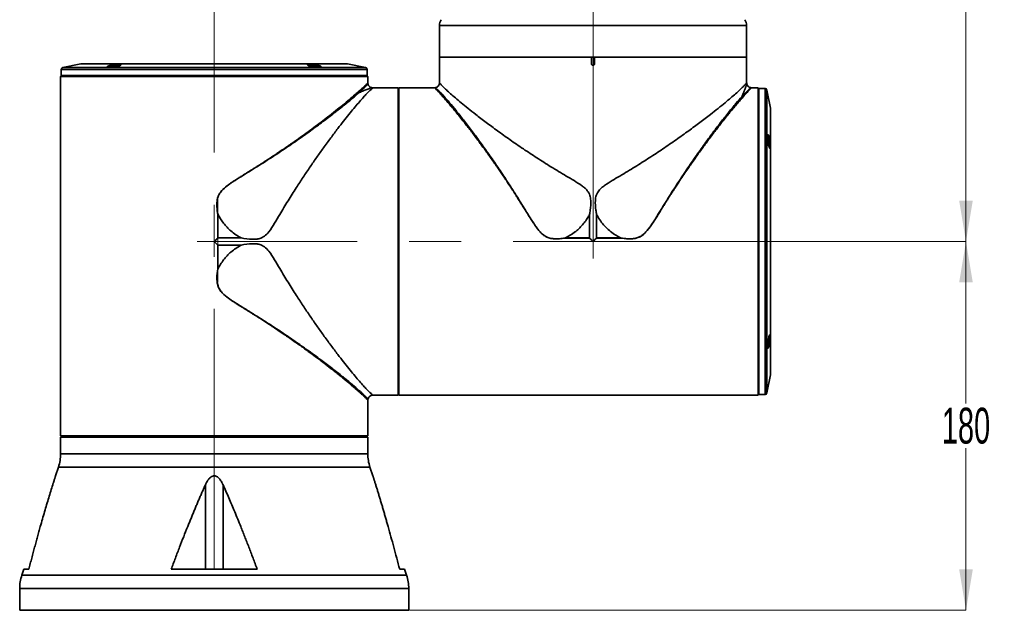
# Model space of a CAD drawing. Header units: millimetres. Extents: x -4 to 420, y 0 to 297.
# Tile 5 of 13: x 160 to 208, y 80 to 109. Entities that reach past the tile are written whole.
import ezdxf

# ---------------------------------------------------------------- set-up
doc = ezdxf.new("R2010")
doc.units = ezdxf.units.MM
doc.linetypes.add('CENTERX2', pattern=[20.32, 12.7, -2.54, 2.54, -2.54])
doc.layers.get('0').update_dxf_attribs({"lineweight": 18})
doc.layers.add('中心线层', color=6, linetype='CENTERX2', lineweight=25)
doc.layers.add('标注层', color=150, linetype='Continuous', lineweight=18)
doc.styles.add('SLDTEXTSTYLE19', font='txt', dxfattribs={"width": 0.605})
doc.dimstyles.new('SLDDIMSTYLE1', dxfattribs={"dimtxt": 3.5, "dimasz": 4, "dimexe": 0, "dimexo": 0.0625, "dimgap": 0.875, "dimtad": 0, "dimtih": 1, "dimtoh": 1, "dimdec": 4, "dimzin": 12, "dimdsep": 46, "dimtxsty": 'SLDTEXTSTYLE19', "dimcen": 0.09, "dimdle": 8, "dimazin": 3, "dimtfac": 1, "dimtdec": 3, "dimtofl": 0, "dimtmove": 0, "dimatfit": 3, "dimfxl": 0, "dimfrac": 2, "dimtolj": 1, "dimarcsym": 0})

# ---------------------------------------------------------------- blocks, each defined once
blk = doc.blocks.new('*X29')
at = {"layer": '标注层', "linetype": 'Continuous'}
for points in [[(-1.313, 18.83), (-3.313, 19.163), (-3.313, 18.497)], [(17.187, 18.83), (19.187, 19.163), (19.187, 18.497)]]:
    blk.add_hatch(color=0, dxfattribs=at).paths.add_polyline_path(points, flags=0)
at = {"layer": '标注层', "color": 0, "linetype": 'Continuous'}
for p, q in [((-1.313, 18.83), (-6.112, 18.83)), ((-1.313, 18.83), (-1.313, 18.83)), ((-1.313, 17.242), (-1.313, 18.83)), ((17.187, 18.83), (21.187, 18.83)), ((17.187, -0.624), (17.187, 18.83))]:
    blk.add_line(p, q, dxfattribs=at)
at = {"layer": '标注层', "color": 0, "insert": (-7.334, 18.83), "char_height": 1.75, "width": 4.01024, "attachment_point": 5, "style": 'SLDTEXTSTYLE19'}
blk.add_mtext('185', dxfattribs=at)
blk = doc.blocks.new('*X30')
at = {"layer": '标注层', "linetype": 'Continuous'}
for points in [[(35.398, 0.173), (35.732, -1.827), (35.065, -1.827)], [(35.398, -17.827), (35.732, -15.827), (35.065, -15.827)]]:
    blk.add_hatch(color=0, dxfattribs=at).paths.add_polyline_path(points, flags=0)
at = {"layer": '标注层', "color": 0, "linetype": 'Continuous'}
for p, q in [((26.022, 0.173), (35.398, 0.173)), ((35.398, -7.738), (35.398, 0.173)), ((35.398, -9.916), (35.398, -17.827)), ((8.218, -17.827), (35.398, -17.827))]:
    blk.add_line(p, q, dxfattribs=at)
at = {"layer": '标注层', "color": 0, "insert": (35.398, -8.827), "char_height": 1.75, "width": 4.04573, "attachment_point": 5, "style": 'SLDTEXTSTYLE19'}
blk.add_mtext('180', dxfattribs=at)
blk = doc.blocks.new('*X31')
at = {"layer": '标注层', "linetype": 'Continuous'}
for points in [[(35.398, 70.173), (35.065, 68.173), (35.732, 68.173)], [(35.398, 0.173), (35.065, 2.173), (35.732, 2.173)]]:
    blk.add_hatch(color=0, dxfattribs=at).paths.add_polyline_path(points, flags=0)
at = {"layer": '标注层', "color": 0, "linetype": 'Continuous'}
for p, q in [((31.029, 70.173), (35.398, 70.173)), ((35.398, 36.257), (35.398, 70.173)), ((35.398, 34.089), (35.398, 0.173)), ((26.022, 0.173), (35.398, 0.173))]:
    blk.add_line(p, q, dxfattribs=at)
at = {"layer": '标注层', "color": 0, "insert": (35.398, 35.173), "char_height": 1.75, "width": 4.19951, "attachment_point": 5, "style": 'SLDTEXTSTYLE19'}
blk.add_mtext('700', dxfattribs=at)
blk = doc.blocks.new('3')
at = {"color": 0, "linetype": 'Continuous', "lineweight": 35}
for p, q in [((9.687246, 10.719959), (9.687246, 9.173195)), ((10.103289, 10.719959), (9.687246, 10.719959)), ((24.687248, 10.719959), (10.103289, 10.719959)), ((24.687248, 9.173195), (24.687248, 10.719959)), ((9.687246, 9.173195), (9.687246, 7.919712)), ((24.687248, 9.173195), (9.687246, 9.173195)), ((9.687246, 9.173195), (17.112245, 9.173195)), ((17.112245, 8.848195), (17.112245, 9.173195)), ((17.262245, 9.173195), (17.262245, 8.848195)), ((17.262245, 9.173195), (24.687245, 9.173195)), ((24.687245, 7.919712), (24.687245, 9.173195)), ((-7.826283, 8.840488), (-8.700506, 8.665644)), ((-8.700506, 8.665644), (-6.536684, 8.665644)), ((-5.918514, 8.840488), (-7.826283, 8.840488)), ((5.181163, 8.842431), (-7.806672, 8.842431)), ((-6.536684, 8.665644), (6.074997, 8.665644)), ((5.200774, 8.840488), (-5.918514, 8.840488)), ((6.074997, 8.665644), (5.200774, 8.840488)), ((-8.812755, 8.233194), (-8.812755, -8.926806)), ((-1.312754, 8.233194), (-8.812755, 8.233194)), ((-8.762755, 8.273195), (-8.802755, 8.233194)), ((-8.780879, 8.569331), (-8.786048, 8.273195)), ((-8.786048, 8.273195), (-6.597171, 8.273195)), ((6.15537, 8.569331), (-8.780879, 8.569331)), ((-6.597171, 8.273195), (6.160539, 8.273195)), ((-1.312754, 8.233194), (-1.312754, 8.223195)), ((6.187246, 8.233194), (-1.312754, 8.233194)), ((6.177246, 8.233194), (6.137246, 8.273195)), ((6.160539, 8.273195), (6.15537, 8.569331)), ((6.187246, 7.910545), (6.187246, 8.233194)), ((5.623228, 7.389258), (5.623773, 7.389735)), ((7.667246, 7.673194), (6.433765, 7.673194)), ((7.667246, -7.326806), (7.667246, 7.673194)), ((7.697245, 7.323195), (7.667246, 7.323195)), ((7.697245, -7.326431), (7.697245, 7.672818)), ((7.697245, 7.672818), (8.012246, 7.672818)), ((9.449915, 7.673194), (8.087245, 7.673194)), ((25.247245, 7.673194), (24.924596, 7.673194)), ((25.247245, 0.173195), (25.247245, 7.673194)), ((25.287246, 7.623194), (25.247245, 7.663195)), ((25.583383, 7.64132), (25.287246, 7.646488)), ((25.287246, 7.646488), (25.287246, -7.3001)), ((25.583383, 5.453956), (25.583383, 7.64132)), ((25.854539, 6.686723), (25.679695, 7.560946)), ((25.679695, 7.560946), (25.679695, -7.214557)), ((25.854539, -6.340335), (25.854539, 6.686723)), ((25.856482, -6.320723), (25.856482, 6.66711)), ((25.583383, -7.294931), (25.583383, 5.453956)), ((-1.141379, 0.34457), (-1.141379, 1.517051)), ((-1.137723, 1.517349), (-1.137723, 0.346388)), ((17.014053, 0.348225), (17.014053, 1.485929)), ((17.360439, 1.485935), (17.360439, 0.348225)), ((-1.141379, -1.170662), (-1.141379, 0.001818)), ((-1.137723, 0.346388), (-0.000012, 0.346388)), ((0.000007, 0), (-1.137723, 0)), ((-1.137723, 0), (-1.137723, -1.170962)), ((15.84309, 0.348225), (17.014053, 0.348225)), ((15.84309, 0.348225), (15.843389, 0.34457)), ((17.015871, 0.34457), (15.843389, 0.34457)), ((18.531103, 0.34457), (17.358621, 0.34457)), ((17.360439, 0.348225), (18.531401, 0.348225)), ((18.531103, 0.34457), (18.531401, 0.348225)), ((25.247245, 0.173195), (25.237247, 0.173195)), ((25.247245, -7.326806), (25.247245, 0.173195)), ((25.679695, -7.214557), (25.854539, -6.340335)), ((7.667246, -6.976806), (7.697245, -6.976806)), ((6.187246, -8.926806), (6.187246, -7.564137)), ((6.433765, -7.326806), (7.667246, -7.326806)), ((8.012246, -7.326431), (7.697245, -7.326431)), ((8.087245, -7.326806), (25.247245, -7.326806)), ((25.247245, -7.316806), (25.287246, -7.276806)), ((25.287246, -7.3001), (25.583383, -7.294931)), ((-8.812379, -9.316806), (-8.812379, -9.001806)), ((6.18687, -9.001806), (6.18687, -9.316806)), ((6.18687, -9.316806), (-8.812379, -9.316806)), ((-8.812088, -9.626806), (-8.812088, -9.376806)), ((6.187246, -9.376806), (-8.812088, -9.376806)), ((6.157245, -9.346806), (-8.782147, -9.346806)), ((-8.462755, -9.316806), (-8.462755, -9.346806)), ((5.837246, -9.346748), (5.837246, -9.316806)), ((6.187246, -9.376806), (6.157245, -9.346806)), ((6.187246, -9.676749), (6.187246, -9.376806)), ((-8.812755, -10.197039), (-8.812755, -9.626806)), ((-8.812088, -9.626806), (-8.812755, -9.626806)), ((6.187246, -10.197039), (6.187246, -9.676806)), ((-8.812755, -10.197039), (6.187246, -10.197039)), ((-8.918623, -10.839117), (-9.062754, -11.264306)), ((6.293114, -10.839117), (-8.918623, -10.839117)), ((6.293114, -10.839117), (6.437246, -11.264306)), ((-1.742937, -11.699021), (-1.742937, -15.826806)), ((-0.882572, -11.699021), (-0.882572, -15.826806)), ((-10.609365, -15.826806), (-10.706886, -16.114495)), ((-10.609365, -15.826806), (-10.368711, -15.826806)), ((-3.414328, -15.826806), (0.788819, -15.826806)), ((7.743202, -15.826806), (7.983856, -15.826806)), ((7.983856, -15.826806), (8.081377, -16.114495)), ((-10.706886, -16.114495), (8.081377, -16.114495)), ((8.187245, -16.756573), (-10.812754, -16.756573)), ((-10.812754, -17.826806), (-10.812754, -16.756573)), ((8.187245, -17.826806), (8.187245, -16.756573)), ((-10.812754, -17.826806), (8.187245, -17.826806))]:
    blk.add_line(p, q, dxfattribs=at)
for centre, radius, start, end in [((10.187246, 10.71996), 0.5, 145.9228047, 180), ((24.187246, 10.71996), 0.5, 0, 34.0771953), ((-8.680894, 8.567586), 0.1, 101.3099325, 179), ((-7.806671, 8.74243), 0.1, 90, 101.3099325), ((5.181163, 8.74243), 0.1, 78.6900675, 90), ((6.055385, 8.567586), 0.1, 1, 78.6900675), ((25.581637, 7.541334), 0.1, 11.3099325, 89), ((25.756482, 6.667111), 0.1, 0, 11.3099325), ((25.756482, -6.320723), 0.1, 348.6900675, 0), ((25.581637, -7.194946), 0.1, 271, 348.6900675), ((-10.812754, -10.197039), 2, 341.2742122, 0), ((8.187246, -10.197039), 2, 180, 198.7257878), ((-8.812754, -16.756573), 2, 161.2742122, 180), ((6.187246, -16.756573), 2, 0, 18.7257878)]:
    blk.add_arc(centre, radius, start, end, dxfattribs=at)
for points, knots in [([(-6.445529, 8.69527), (-6.459384, 8.695749), (-6.487092, 8.696708), (-6.523426, 8.702796), (-6.539042, 8.715823), (-6.50463, 8.738404), (-6.424284, 8.764566), (-6.309668, 8.790665), (-6.177205, 8.812805), (-6.067698, 8.824881), (-5.991564, 8.829351), (-5.942288, 8.829911), (-5.902698, 8.827749), (-5.865696, 8.821258), (-5.850445, 8.807028), (-5.884646, 8.783328), (-5.964879, 8.756805), (-6.079552, 8.731338), (-6.212405, 8.710442), (-6.321626, 8.699484), (-6.398361, 8.695252), (-6.4298, 8.695264), (-6.445529, 8.69527)], [0, 0, 0, 0, 0.043686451, 0.08736882, 0.174352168, 0.261360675, 0.348358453, 0.435319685, 0.522227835, 0.609105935, 0.65294453, 0.696652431, 0.740328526, 0.784203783, 0.871133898, 0.958113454, 1.045105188, 1.13207996, 1.219030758, 1.305957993, 1.349604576, 1.393307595, 1.393307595, 1.393307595, 1.393307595]), ([(-5.895303, 8.790608), (-5.897559, 8.791853), (-5.908268, 8.797765), (-5.957543, 8.802501), (-6.036782, 8.799343), (-6.112424, 8.791645), (-6.186515, 8.781743), (-6.26254, 8.767757), (-6.335869, 8.751702), (-6.394509, 8.736531), (-6.441243, 8.721107), (-6.474525, 8.707792), (-6.481251, 8.700885), (-6.484182, 8.697875)], [0, 0, 0, 0, 0.0227876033, 0.1081575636, 0.1942266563, 0.2392312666, 0.2858186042, 0.3602338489, 0.4074616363, 0.4626387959, 0.5183822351, 0.567159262, 0.6048388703, 0.6048388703, 0.6048388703, 0.6048388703]), ([(-6.455667, 8.695947), (-6.458739, 8.695946), (-6.462859, 8.695946), (-6.465027, 8.696172), (-6.465579, 8.69623)], [0, 0, 0, 0, 0.007398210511, 0.009919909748, 0.009919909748, 0.009919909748, 0.009919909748]), ([(-6.418968, 8.666636), (-6.389344, 8.667099), (-6.344327, 8.667803), (-6.267532, 8.675145), (-6.191911, 8.684559), (-6.113985, 8.698091), (-6.040498, 8.713818), (-5.981872, 8.72912), (-5.936493, 8.744191), (-5.900114, 8.761098), (-5.88316, 8.773084), (-5.88553, 8.779117), (-5.885884, 8.780019)], [0, 0, 0, 0, 0.0879658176, 0.1336760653, 0.1804942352, 0.2597723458, 0.3077242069, 0.3611576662, 0.4226354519, 0.4646180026, 0.5418534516, 0.5554258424, 0.5554258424, 0.5554258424, 0.5554258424]), ([(3.294068, 8.772336), (3.273055, 8.780872), (3.231062, 8.797931), (3.229674, 8.818092), (3.269822, 8.827738), (3.324584, 8.830038), (3.375468, 8.828933), (3.433733, 8.825166), (3.518061, 8.81672), (3.630494, 8.800531), (3.754729, 8.775572), (3.851114, 8.748943), (3.905444, 8.724466), (3.909267, 8.705597), (3.868545, 8.696822), (3.813742, 8.694755), (3.746157, 8.69606), (3.642122, 8.703943), (3.508127, 8.721975), (3.381349, 8.746033), (3.323174, 8.763565), (3.294068, 8.772336)], [0, 0, 0, 0, 0.087121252, 0.174108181, 0.261094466, 0.304759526, 0.348545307, 0.392124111, 0.435987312, 0.52298159, 0.610018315, 0.697266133, 0.784376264, 0.871317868, 0.958280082, 1.002059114, 1.045733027, 1.132766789, 1.219804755, 1.306816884, 1.393934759, 1.393934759, 1.393934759, 1.393934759]), ([(3.866259, 8.686088), (3.867242, 8.688904), (3.869287, 8.694763), (3.848687, 8.70697), (3.818111, 8.720228), (3.772652, 8.735377), (3.704843, 8.753259), (3.608704, 8.774027), (3.492569, 8.791758), (3.384358, 8.801709), (3.31477, 8.800978), (3.277483, 8.795454), (3.268167, 8.790546), (3.263447, 8.78806)], [0, 0, 0, 0, 0.0402527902, 0.0837675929, 0.1312473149, 0.1753361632, 0.2276772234, 0.3060436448, 0.3830695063, 0.4641380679, 0.5437853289, 0.5855010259, 0.6283266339, 0.6283266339, 0.6283266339, 0.6283266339]), ([(3.314742, 8.743705), (3.331877, 8.737867), (3.363145, 8.727213), (3.430345, 8.710523), (3.500669, 8.695512), (3.573012, 8.684008), (3.652941, 8.673635), (3.745394, 8.66584), (3.816056, 8.666371), (3.851783, 8.671756), (3.869864, 8.677311), (3.867377, 8.683367), (3.866259, 8.686088)], [0, 0, 0, 0, 0.0602935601, 0.1100208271, 0.1776571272, 0.2248905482, 0.270248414, 0.3551841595, 0.4423044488, 0.4870554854, 0.5325599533, 0.56968812, 0.56968812, 0.56968812, 0.56968812]), ([(17.187246, 8.773194), (17.177418, 8.774322), (17.157763, 8.776578), (17.132972, 8.79392), (17.115626, 8.81871), (17.113372, 8.838366), (17.112245, 8.848195)], [0, 0, 0, 0, 0.0293722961, 0.0587443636, 0.0881160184, 0.1174894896, 0.1174894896, 0.1174894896, 0.1174894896]), ([(17.262245, 8.848195), (17.261118, 8.838367), (17.258864, 8.818711), (17.24152, 8.79392), (17.216729, 8.776578), (17.197074, 8.774322), (17.187246, 8.773194)], [0, 0, 0, 0, 0.029373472, 0.0587442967, 0.088116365, 0.1174886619, 0.1174886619, 0.1174886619, 0.1174886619]), ([(5.623773, 7.389735), (5.682693, 7.441453), (5.798493, 7.543099), (5.935119, 7.66716), (6.064906, 7.788326), (6.158227, 7.877956), (6.195202, 7.919204), (6.187221, 7.910558), (6.187209, 7.910545)], [0, 0, 0, 0, 0.1314080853, 0.258266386, 0.3808321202, 0.575042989, 0.7673152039, 0.7676033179, 0.7676033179, 0.7676033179, 0.7676033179]), ([(6.18789, 7.887809), (6.184468, 7.882324), (6.177479, 7.871124), (6.113196, 7.790459), (5.994654, 7.66136), (5.852283, 7.527647), (5.766039, 7.446648)], [0, 0, 0, 0, 0.1304661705, 0.2663864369, 0.4024050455, 0.6114102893, 0.6114102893, 0.6114102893, 0.6114102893]), ([(6.188711, 7.888974), (6.188283, 7.892576), (6.187425, 7.899781), (6.187305, 7.907036), (6.187245, 7.910664)], [0, 0, 0, 0, 0.01087510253, 0.02175397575, 0.02175397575, 0.02175397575, 0.02175397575]), ([(6.363712, 7.684536), (6.341497, 7.693484), (6.297315, 7.711279), (6.244192, 7.759926), (6.203759, 7.820122), (6.193591, 7.867152), (6.188452, 7.89092)], [0, 0, 0, 0, 0.0714463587, 0.1420958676, 0.2130284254, 0.2855084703, 0.2855084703, 0.2855084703, 0.2855084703]), ([(9.687555, 7.930298), (9.684707, 7.898735), (9.679115, 7.836759), (9.629856, 7.75674), (9.558875, 7.696047), (9.499188, 7.681624), (9.469036, 7.674338)], [0, 0, 0, 0, 0.0941765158, 0.1849162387, 0.2751788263, 0.3673286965, 0.3673286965, 0.3673286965, 0.3673286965]), ([(17.014053, 1.485948), (17.026771, 1.559856), (17.065857, 1.786996), (17.092092, 2.103864), (17.044406, 2.431453), (16.928872, 2.641214), (16.778303, 2.791961), (16.561068, 2.957525), (16.25822, 3.147485), (15.751335, 3.442774), (15.140207, 3.812141), (14.439606, 4.256592), (13.770625, 4.699198), (13.126197, 5.142256), (12.520316, 5.574572), (11.960877, 5.988253), (11.483523, 6.353093), (11.075803, 6.675135), (10.744423, 6.944566), (10.459763, 7.183417), (10.218607, 7.39271), (10.016074, 7.576665), (9.888119, 7.700599), (9.810494, 7.779469), (9.763732, 7.82858), (9.726634, 7.870737), (9.703297, 7.901072), (9.693172, 7.915728), (9.687421, 7.924489), (9.68945, 7.921435), (9.690592, 7.919715)], [0, 0, 0, 0, 0.163457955, 0.502348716, 0.68842101, 0.876206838, 1.01178751, 1.150611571, 1.471304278, 1.792306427, 2.439330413, 3.054814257, 3.670303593, 4.303878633, 4.937413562, 5.544566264, 6.156645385, 6.651935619, 7.150511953, 7.599531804, 8.048494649, 8.511511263, 8.97444081, 9.163517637, 9.37528951, 9.603385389, 9.818743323, 9.974094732, 10.061061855, 10.173052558, 10.173052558, 10.173052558, 10.173052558]), ([(17.360439, 1.485948), (17.34772, 1.559856), (17.308632, 1.786995), (17.2824, 2.103864), (17.330086, 2.431452), (17.445618, 2.641215), (17.596188, 2.791961), (17.813424, 2.957525), (18.116272, 3.147485), (18.623156, 3.442774), (19.234283, 3.812141), (19.934885, 4.256592), (20.603865, 4.699199), (21.248294, 5.142256), (21.854175, 5.574572), (22.413614, 5.988252), (22.890967, 6.353093), (23.298687, 6.675135), (23.630069, 6.944565), (23.914726, 7.183417), (24.155884, 7.39271), (24.358416, 7.576665), (24.486372, 7.700599), (24.563996, 7.779469), (24.61076, 7.82858), (24.647856, 7.870737), (24.671195, 7.901072), (24.681322, 7.915728), (24.68707, 7.924489), (24.68504, 7.921435), (24.683898, 7.919715)], [0, 0, 0, 0, 0.163458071, 0.502348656, 0.688420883, 0.876206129, 1.011787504, 1.150611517, 1.471304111, 1.792306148, 2.439328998, 3.054812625, 3.670301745, 4.303877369, 4.937412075, 5.544564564, 6.156642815, 6.651933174, 7.150509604, 7.599528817, 8.048491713, 8.511507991, 8.974437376, 9.163514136, 9.375286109, 9.603381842, 9.818739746, 9.974091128, 10.061058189, 10.173053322, 10.173053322, 10.173053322, 10.173053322]), ([(24.460765, 7.252084), (24.46903, 7.272769), (24.485494, 7.313972), (24.508915, 7.372573), (24.531275, 7.42846), (24.551765, 7.479593), (24.571002, 7.527901), (24.589664, 7.574737), (24.608803, 7.622391), (24.629472, 7.6739), (24.646997, 7.71751), (24.662536, 7.756629), (24.674679, 7.786874), (24.685377, 7.813665), (24.693198, 7.833106), (24.6982, 7.845635), (24.698795, 7.847188), (24.699088, 7.847954)], [0, 0, 0, 0, 0.0407155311, 0.0811003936, 0.1211408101, 0.1608226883, 0.1961632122, 0.2347823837, 0.2766462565, 0.3217165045, 0.3812309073, 0.4152344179, 0.462336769, 0.5066880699, 0.5519637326, 0.5974808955, 0.6417633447, 0.6417633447, 0.6417633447, 0.6417633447]), ([(24.699595, 7.848196), (24.699075, 7.849265), (24.686984, 7.874133), (24.68697, 7.902647), (24.686956, 7.929935)], [0, 0, 0, 0, 0.00358429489, 0.08332963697, 0.08332963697, 0.08332963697, 0.08332963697]), ([(24.904971, 7.674401), (24.881204, 7.679539), (24.834174, 7.689708), (24.773979, 7.730142), (24.725329, 7.783263), (24.707535, 7.827446), (24.698587, 7.849662)], [0, 0, 0, 0, 0.0724769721, 0.1434132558, 0.2140610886, 0.2855094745, 0.2855094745, 0.2855094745, 0.2855094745]), ([(-1.141379, 1.517051), (-1.151327, 1.584744), (-1.170175, 1.712989), (-1.183171, 1.896583), (-1.182428, 2.060072), (-1.165484, 2.218887), (-1.124084, 2.376797), (-1.056346, 2.511178), (-0.979949, 2.616607), (-0.903759, 2.702006), (-0.802612, 2.797622), (-0.672059, 2.902458), (-0.522036, 3.010053), (-0.370279, 3.111534), (-0.251148, 3.1886), (-0.157099, 3.248373), (-0.085381, 3.29362), (-0.00675, 3.342948), (0.078748, 3.396354), (0.171051, 3.453848), (0.318897, 3.545687), (0.498161, 3.657412), (0.684759, 3.774686), (0.80803, 3.852657), (0.888474, 3.903734), (0.982509, 3.963978), (1.14386, 4.06784), (1.365283, 4.211914), (1.600994, 4.367394), (1.813737, 4.50932), (2.005511, 4.638695), (2.180897, 4.758298), (2.340334, 4.868126), (2.582662, 5.036608), (2.895521, 5.257494), (3.277152, 5.533157), (3.640776, 5.801555), (3.987694, 6.063165), (4.349126, 6.341995), (4.704968, 6.623152), (5.056792, 6.908971), (5.367129, 7.167757), (5.539384, 7.316757), (5.623217, 7.389273)], [0, 0, 0, 0, 0.174468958, 0.330530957, 0.468981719, 0.590959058, 0.73711594, 0.88280121, 0.971813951, 1.068739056, 1.1744227, 1.326818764, 1.49611717, 1.646589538, 1.794592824, 1.86036824, 1.933126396, 2.012868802, 2.099596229, 2.193309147, 2.294008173, 2.550439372, 2.742484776, 2.870143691, 2.933375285, 2.993338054, 3.164634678, 3.441132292, 3.697379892, 3.924427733, 4.1358884, 4.331763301, 4.512051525, 4.676754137, 5.163731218, 5.611011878, 6.068892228, 6.545644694, 6.993875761, 7.590690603, 8.151967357, 8.744399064, 9.306092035, 9.306092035, 9.306092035, 9.306092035]), ([(-1.135401, 1.514453), (-1.152722, 1.634545), (-1.187323, 1.874445), (-1.178609, 2.181085), (-1.108264, 2.414243), (-0.986976, 2.624124), (-0.739491, 2.86018), (-0.3808, 3.104464), (0.017223, 3.353953), (0.545147, 3.677206), (1.189455, 4.08126), (1.932725, 4.566482), (2.642562, 5.048344), (3.31145, 5.519658), (3.931704, 5.973132), (4.497933, 6.402382), (5.001192, 6.799105), (5.43941, 7.15787), (5.657335, 7.350544), (5.766034, 7.446648)], [0, 0, 0, 0, 0.304526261, 0.608330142, 0.759607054, 0.911117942, 1.211392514, 1.607258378, 2.003414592, 2.399155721, 3.184430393, 3.966943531, 4.753246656, 5.542608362, 6.323957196, 7.103663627, 7.890187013, 8.675616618, 9.457260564, 9.457260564, 9.457260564, 9.457260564]), ([(6.433765, 7.669847), (6.43352, 7.669811), (6.432917, 7.669724), (6.385778, 7.635022), (6.314816, 7.571283), (6.218894, 7.476916), (6.090825, 7.344445), (5.929349, 7.167011), (5.730525, 6.939348), (5.508876, 6.676443), (5.266174, 6.379962), (5.00419, 6.051371), (4.708522, 5.670479), (4.379962, 5.235443), (4.034763, 4.764579), (3.696097, 4.288897), (3.365839, 3.812862), (3.031043, 3.315479), (2.670916, 2.76403), (2.287835, 2.158383), (1.939058, 1.575008), (1.635112, 1.065202), (1.40671, 0.693116), (1.163142, 0.428141), (0.936284, 0.318526), (0.733596, 0.284909), (0.427612, 0.276788), (0.183763, 0.316478), (0, 0.346388)], [0, 0, 0, 0, 0.236275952, 0.579385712, 0.922599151, 1.274921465, 1.627295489, 2.063914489, 2.503802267, 2.941650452, 3.379540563, 3.827498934, 4.275492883, 4.806725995, 5.341253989, 5.807768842, 6.274296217, 6.74864536, 7.222997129, 7.792057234, 8.36457646, 8.728861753, 9.094572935, 9.317255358, 9.501595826, 9.630362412, 9.762441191, 10.166383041, 10.166383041, 10.166383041, 10.166383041]), ([(5.766034, 7.446648), (5.750862, 7.440599), (5.727127, 7.431135), (5.679561, 7.412027), (5.647396, 7.399179), (5.623758, 7.389738)], [0, 0, 0, 0, 0.0489777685, 0.0766182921, 0.1532362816, 0.1532362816, 0.1532362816, 0.1532362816]), ([(6.362005, 7.685037), (6.36202, 7.685043), (6.365134, 7.686268), (6.345138, 7.678368), (6.283054, 7.653437), (6.192198, 7.617187), (6.09305, 7.577259), (5.99313, 7.537544), (5.887049, 7.49501), (5.806594, 7.462858), (5.766033, 7.446648)], [0, 0, 0, 0, 0.0005167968, 0.1054941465, 0.2108933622, 0.3210946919, 0.4078615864, 0.4819126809, 0.561283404, 0.6419792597, 0.6419792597, 0.6419792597, 0.6419792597]), ([(6.443985, 7.672904), (6.416702, 7.672927), (6.388192, 7.672951), (6.363316, 7.685022), (6.362246, 7.685541)], [0, 0, 0, 0, 0.07974400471, 0.0833269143, 0.0833269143, 0.0833269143, 0.0833269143]), ([(8.087245, 7.673194), (8.086118, 7.673163), (8.083864, 7.673102), (8.06652, 7.673004), (8.041729, 7.672914), (8.022073, 7.67285), (8.012246, 7.672818)], [0, 0, 0, 0, 0.01875024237, 0.0375005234, 0.05625100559, 0.07500122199, 0.07500122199, 0.07500122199, 0.07500122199]), ([(15.843389, 0.34457), (15.791119, 0.336726), (15.690764, 0.321665), (15.545342, 0.307986), (15.37687, 0.300843), (15.186333, 0.310054), (15.008398, 0.353635), (14.878727, 0.414333), (14.781592, 0.476067), (14.68796, 0.5536), (14.60093, 0.641585), (14.519077, 0.737341), (14.437384, 0.842769), (14.347817, 0.967859), (14.244756, 1.122105), (14.12132, 1.313971), (13.981384, 1.536409), (13.86431, 1.725137), (13.77679, 1.865555), (13.720013, 1.95641), (13.663248, 2.046995), (13.60649, 2.137296), (13.549752, 2.227305), (13.492994, 2.316984), (13.447061, 2.389497), (13.368977, 2.511607), (13.249129, 2.697083), (13.096779, 2.92995), (12.944691, 3.159657), (12.806647, 3.365987), (12.667138, 3.571888), (12.526449, 3.777053), (12.377321, 3.99201), (12.218736, 4.217791), (12.063282, 4.436178), (11.916971, 4.639107), (11.779799, 4.827097), (11.629876, 5.030382), (11.467768, 5.247638), (11.294248, 5.476817), (11.130511, 5.689959), (10.976557, 5.887566), (10.810104, 6.098406), (10.634138, 6.318038), (10.452338, 6.54088), (10.286675, 6.740257), (10.130349, 6.925044), (9.984963, 7.093892), (9.852258, 7.24492), (9.73823, 7.371849), (9.628993, 7.4905), (9.532595, 7.591914), (9.469867, 7.655656), (9.444018, 7.678583), (9.449895, 7.673158), (9.449915, 7.67314)], [0, 0, 0, 0, 0.114654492, 0.220130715, 0.316692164, 0.480400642, 0.632485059, 0.710339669, 0.790157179, 0.881570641, 0.973563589, 1.058534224, 1.155094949, 1.263435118, 1.393269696, 1.559342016, 1.761694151, 1.969067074, 2.048106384, 2.127147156, 2.206188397, 2.285230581, 2.364273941, 2.44331718, 2.52236141, 2.556576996, 2.768644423, 3.020120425, 3.189556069, 3.401163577, 3.595255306, 3.771832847, 3.989598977, 4.221413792, 4.441926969, 4.651141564, 4.849063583, 5.035699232, 5.306822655, 5.568420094, 5.820521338, 6.063163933, 6.296386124, 6.628384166, 6.948697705, 7.257507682, 7.555013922, 7.882023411, 8.199640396, 8.508267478, 8.80834195, 9.233507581, 9.659487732, 10.073079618, 10.074452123, 10.074452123, 10.074452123, 10.074452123]), ([(9.471466, 7.67466), (9.467864, 7.674231), (9.460659, 7.673372), (9.453404, 7.673253), (9.449776, 7.673194)], [0, 0, 0, 0, 0.01087664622, 0.02175402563, 0.02175402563, 0.02175402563, 0.02175402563]), ([(9.472646, 7.673828), (9.478155, 7.670364), (9.489407, 7.663289), (9.569657, 7.599676), (9.699017, 7.479579), (9.897761, 7.274255), (10.172026, 6.959706), (10.493279, 6.571359), (10.854211, 6.117152), (11.245973, 5.605643), (11.660984, 5.045575), (12.091992, 4.443473), (12.534697, 3.80383), (12.982878, 3.131382), (13.434602, 2.430875), (13.883576, 1.706736), (14.239486, 1.119092), (14.537819, 0.706535), (14.742845, 0.4939), (14.968433, 0.364677), (15.185288, 0.31211), (15.480781, 0.298595), (15.699945, 0.329763), (15.845989, 0.350533)], [0, 0, 0, 0, 0.401802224, 0.820644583, 1.23979029, 1.866375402, 2.488416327, 3.114868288, 3.745789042, 4.377073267, 5.008556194, 5.63882712, 6.268227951, 6.90020014, 7.530376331, 8.161333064, 8.79381016, 9.031737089, 9.269608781, 9.428946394, 9.589272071, 9.74921535, 10.068681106, 10.068681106, 10.068681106, 10.068681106]), ([(24.460783, 7.252075), (24.365283, 7.144079), (24.173455, 6.927147), (23.815746, 6.490358), (23.417793, 5.985747), (22.985373, 5.414986), (22.529073, 4.791056), (22.056285, 4.120024), (21.573698, 3.408299), (21.086364, 2.661589), (20.680991, 2.014365), (20.357515, 1.486135), (20.107979, 1.088833), (19.863564, 0.732083), (19.625607, 0.489075), (19.415893, 0.37255), (19.184588, 0.306489), (18.882497, 0.299396), (18.646417, 0.333499), (18.528504, 0.350532)], [0, 0, 0, 0, 0.777041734, 1.560840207, 2.349039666, 3.137366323, 3.926278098, 4.712305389, 5.500331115, 6.288590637, 7.075876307, 7.471081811, 7.866112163, 8.261908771, 8.559048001, 8.708405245, 8.858758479, 9.158386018, 9.45737343, 9.45737343, 9.45737343, 9.45737343]), ([(24.924596, 7.673158), (24.921049, 7.670081), (24.913823, 7.663813), (24.861919, 7.612728), (24.771692, 7.518291), (24.626831, 7.362925), (24.479415, 7.195575), (24.403777, 7.109709)], [0, 0, 0, 0, 0.1258431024, 0.2563204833, 0.3863150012, 0.5719226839, 0.7675133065, 0.7675133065, 0.7675133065, 0.7675133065]), ([(24.40378, 7.109684), (24.413241, 7.133349), (24.427434, 7.168846), (24.44531, 7.213453), (24.454469, 7.236492), (24.459172, 7.248124), (24.460353, 7.251078), (24.460666, 7.251809), (24.460748, 7.252009), (24.460769, 7.252055), (24.460779, 7.252071), (24.460782, 7.252074), (24.460783, 7.252075)], [0, 0, 0, 0, 0.0766896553, 0.1150340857, 0.143697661, 0.1509103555, 0.1527371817, 0.1532059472, 0.1533290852, 0.1533627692, 0.1533728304, 0.1533779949, 0.1533779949, 0.1533779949, 0.1533779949]), ([(24.460741, 7.25203), (24.537003, 7.333588), (24.665977, 7.471517), (24.798454, 7.593235), (24.87347, 7.655667), (24.912257, 7.681158), (24.902245, 7.674111), (24.90186, 7.67384)], [0, 0, 0, 0, 0.1980083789, 0.3348699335, 0.4717628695, 0.6086068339, 0.6140833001, 0.6140833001, 0.6140833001, 0.6140833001]), ([(24.924716, 7.673194), (24.921087, 7.673253), (24.913832, 7.673372), (24.906627, 7.674231), (24.903025, 7.67466)], [0, 0, 0, 0, 0.01087885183, 0.02175403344, 0.02175403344, 0.02175403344, 0.02175403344]), ([(24.40378, 7.109673), (24.356867, 7.055588), (24.261304, 6.945414), (24.098184, 6.752761), (23.9229, 6.541809), (23.734776, 6.31123), (23.534861, 6.061653), (23.34465, 5.819521), (23.168373, 5.591661), (23.009418, 5.383556), (22.840315, 5.159051), (22.672487, 4.932981), (22.505875, 4.705565), (22.34037, 4.476685), (22.163741, 4.228939), (21.987437, 3.978066), (21.806887, 3.717561), (21.61756, 3.440044), (21.392011, 3.103626), (21.189194, 2.795284), (21.032093, 2.552583), (20.955466, 2.433246), (20.91189, 2.365157), (20.884715, 2.322294), (20.853902, 2.273683), (20.811803, 2.207076), (20.757019, 2.120153), (20.689559, 2.012718), (20.609406, 1.884573), (20.498478, 1.706251), (20.371131, 1.501401), (20.230756, 1.278142), (20.095789, 1.0694), (19.951268, 0.858745), (19.806638, 0.673706), (19.664276, 0.53132), (19.544143, 0.441372), (19.431108, 0.382495), (19.324667, 0.343902), (19.151818, 0.305299), (18.883096, 0.29662), (18.657233, 0.327388), (18.531103, 0.34457)], [0, 0, 0, 0, 0.369025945, 0.751723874, 1.148445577, 1.524726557, 1.918315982, 2.329401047, 2.601815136, 2.886662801, 3.183976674, 3.493787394, 3.756850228, 4.035779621, 4.330586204, 4.641278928, 4.910866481, 5.220887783, 5.571342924, 6.015590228, 6.211472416, 6.339081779, 6.390298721, 6.424494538, 6.472671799, 6.541612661, 6.631316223, 6.741781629, 6.873010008, 7.025000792, 7.287032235, 7.496517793, 7.703932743, 7.924930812, 8.150457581, 8.302791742, 8.43760691, 8.531444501, 8.626898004, 8.725549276, 8.982109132, 9.306576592, 9.306576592, 9.306576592, 9.306576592]), ([(25.814884, 4.822868), (25.814355, 4.852296), (25.813548, 4.897185), (25.805563, 4.973904), (25.795625, 5.04807), (25.781441, 5.124685), (25.765296, 5.19853), (25.749923, 5.257044), (25.734585, 5.30369), (25.71809, 5.342693), (25.708339, 5.351229), (25.702413, 5.356418)], [0, 0, 0, 0, 0.0888977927, 0.1356016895, 0.1837501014, 0.2605806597, 0.3103949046, 0.3676878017, 0.4248449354, 0.4745841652, 0.5516487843, 0.5516487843, 0.5516487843, 0.5516487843]), ([(25.843515, 4.804669), (25.842996, 4.790779), (25.841958, 4.762989), (25.835302, 4.726585), (25.82121, 4.710774), (25.797498, 4.744841), (25.770986, 4.824831), (25.745502, 4.939376), (25.724603, 5.072048), (25.713516, 5.181663), (25.709441, 5.257825), (25.708899, 5.307192), (25.710852, 5.346848), (25.716743, 5.384045), (25.729842, 5.399437), (25.752374, 5.365283), (25.778534, 5.285028), (25.804633, 5.1705), (25.826832, 5.037885), (25.83883, 4.928737), (25.843499, 4.851976), (25.84351, 4.82047), (25.843515, 4.804669)], [0, 0, 0, 0, 0.043680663, 0.087394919, 0.174376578, 0.26138462, 0.348377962, 0.435333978, 0.522242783, 0.609200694, 0.652837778, 0.696643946, 0.740332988, 0.784206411, 0.871131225, 0.958096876, 1.045084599, 1.13206096, 1.219011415, 1.305984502, 1.349518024, 1.393313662, 1.393313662, 1.393313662, 1.393313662]), ([(25.800189, 4.747991), (25.8005, 4.748069), (25.803948, 4.748935), (25.810803, 4.766393), (25.813273, 4.800574), (25.814884, 4.822868)], [0, 0, 0, 0, 0.00259873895, 0.02877442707, 0.077865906, 0.077865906, 0.077865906, 0.077865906]), ([(-1.141379, 1.517051), (-1.140697, 1.517107), (-1.139478, 1.517206), (-1.138259, 1.517306), (-1.137723, 1.517349)], [0, 0, 0, 0, 0.002053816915, 0.003668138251, 0.003668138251, 0.003668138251, 0.003668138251]), ([(-1.135326, 1.514466), (-1.135684, 1.515169), (-1.136167, 1.516118), (-1.137057, 1.517082), (-1.137519, 1.517268), (-1.137723, 1.517349)], [0, 0, 0, 0, 0.00236616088, 0.003195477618, 0.003848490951, 0.003848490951, 0.003848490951, 0.003848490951]), ([(-0.000007, 0.346385), (-0.087691, 0.396611), (-0.26321, 0.497149), (-0.559533, 0.730786), (-0.875915, 1.057381), (-1.048856, 1.362106), (-1.135326, 1.514466)], [0, 0, 0, 0, 0.302941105, 0.60640334, 1.130569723, 1.654723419, 1.654723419, 1.654723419, 1.654723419]), ([(15.845974, 0.350621), (15.997568, 0.43674), (16.300455, 0.608805), (16.679944, 0.973479), (16.902612, 1.280942), (16.99997, 1.460026), (17.014056, 1.485936)], [0, 0, 0, 0, 0.521811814, 1.042586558, 1.566100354, 1.65465552, 1.65465552, 1.65465552, 1.65465552]), ([(18.528519, 0.350626), (18.376179, 0.437081), (18.07147, 0.61001), (17.744887, 0.926366), (17.511227, 1.222701), (17.410676, 1.398235), (17.360436, 1.485941)], [0, 0, 0, 0, 0.524078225, 1.048263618, 1.351702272, 1.654721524, 1.654721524, 1.654721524, 1.654721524]), ([(-1.312754, 0.173195), (-1.280827, 0.205121), (-1.223699, 0.262249), (-1.166577, 0.319371), (-1.141379, 0.34457)], [0, 0, 0, 0, 0.1354478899, 0.2423613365, 0.2423613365, 0.2423613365, 0.2423613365]), ([(-1.141379, 0.001818), (-1.173432, 0.033871), (-1.230555, 0.090994), (-1.287683, 0.148123), (-1.312754, 0.173195)], [0, 0, 0, 0, 0.135996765, 0.2423623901, 0.2423623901, 0.2423623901, 0.2423623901]), ([(-1.137723, 0.346388), (-1.13818, 0.346335), (-1.139233, 0.346213), (-1.140448, 0.345441), (-1.14113, 0.344803), (-1.141379, 0.34457)], [0, 0, 0, 0, 0.001370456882, 0.003158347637, 0.004185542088, 0.004185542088, 0.004185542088, 0.004185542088]), ([(-1.141379, 0.001818), (-1.140927, 0.00141), (-1.140097, 0.000662), (-1.138787, 0.000076), (-1.138001, 0.00002), (-1.137723, 0)], [0, 0, 0, 0, 0.001825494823, 0.003351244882, 0.004186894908, 0.004186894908, 0.004186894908, 0.004186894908]), ([(6.433765, -7.32346), (6.43352, -7.323424), (6.432917, -7.323338), (6.385778, -7.288631), (6.314816, -7.224897), (6.218894, -7.130528), (6.090825, -6.99806), (5.92935, -6.820622), (5.730525, -6.592961), (5.508875, -6.330056), (5.266174, -6.033573), (5.004189, -5.704985), (4.708522, -5.32409), (4.379962, -4.889055), (4.034763, -4.418191), (3.696097, -3.942509), (3.365839, -3.466474), (3.031043, -2.969091), (2.670916, -2.417642), (2.287835, -1.811995), (1.939058, -1.22862), (1.635112, -0.718814), (1.40671, -0.346728), (1.163141, -0.081753), (0.936285, 0.027864), (0.733596, 0.061479), (0.427612, 0.0696), (0.183763, 0.02991), (0, 0)], [0, 0, 0, 0, 0.236280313, 0.579390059, 0.922603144, 1.27492532, 1.627299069, 2.063918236, 2.503805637, 2.941653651, 3.379544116, 3.827501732, 4.275496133, 4.806728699, 5.341256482, 5.807771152, 6.274298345, 6.748647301, 7.222998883, 7.792058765, 8.364577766, 8.728862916, 9.094573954, 9.31725629, 9.501597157, 9.630363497, 9.762442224, 10.166383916, 10.166383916, 10.166383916, 10.166383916]), ([(15.845974, 0.350621), (15.845271, 0.350265), (15.844322, 0.349784), (15.843359, 0.348893), (15.843172, 0.34843), (15.84309, 0.348225)], [0, 0, 0, 0, 0.002364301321, 0.003194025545, 0.00384962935, 0.00384962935, 0.00384962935, 0.00384962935]), ([(17.014053, 0.348225), (17.014105, 0.347768), (17.014226, 0.346715), (17.014999, 0.3455), (17.015637, 0.344819), (17.015871, 0.34457)], [0, 0, 0, 0, 0.001370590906, 0.003157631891, 0.004185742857, 0.004185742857, 0.004185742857, 0.004185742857]), ([(17.187246, 0.173195), (17.155318, 0.205121), (17.09819, 0.262249), (17.041068, 0.319371), (17.015871, 0.34457)], [0, 0, 0, 0, 0.135448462, 0.2423612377, 0.2423612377, 0.2423612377, 0.2423612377]), ([(17.358621, 0.34457), (17.326568, 0.312517), (17.269445, 0.255394), (17.212317, 0.198266), (17.187246, 0.173195)], [0, 0, 0, 0, 0.1359967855, 0.2423612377, 0.2423612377, 0.2423612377, 0.2423612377]), ([(17.358621, 0.34457), (17.359029, 0.345022), (17.359779, 0.345851), (17.360365, 0.347161), (17.36042, 0.347947), (17.360439, 0.348225)], [0, 0, 0, 0, 0.001825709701, 0.003351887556, 0.0041871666, 0.0041871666, 0.0041871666, 0.0041871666]), ([(18.531401, 0.348225), (18.531319, 0.348429), (18.531133, 0.348892), (18.530171, 0.349784), (18.529222, 0.350267), (18.528519, 0.350626)], [0, 0, 0, 0, 0.000653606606, 0.001482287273, 0.003849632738, 0.003849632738, 0.003849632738, 0.003849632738]), ([(0.000004, -0.000001), (-0.170677, -0.105846), (-0.48995, -0.303837), (-0.873067, -0.709721), (-1.047564, -1.014697), (-1.135324, -1.168078)], [0, 0, 0, 0, 0.601159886, 1.12451701, 1.654045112, 1.654045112, 1.654045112, 1.654045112]), ([(6.187192, -7.564137), (6.184905, -7.561497), (6.180187, -7.556051), (6.141311, -7.515937), (6.078545, -7.455314), (5.993419, -7.374816), (5.886739, -7.276583), (5.759748, -7.162481), (5.608519, -7.029587), (5.450387, -6.893422), (5.291863, -6.759097), (5.138238, -6.630754), (4.969852, -6.492109), (4.786295, -6.343164), (4.607122, -6.199849), (4.435522, -6.064219), (4.274067, -5.937988), (4.101944, -5.804959), (3.918849, -5.66513), (3.724511, -5.518501), (3.527075, -5.371337), (3.324942, -5.222315), (3.116125, -5.070176), (2.889116, -4.906988), (2.643244, -4.732741), (2.401489, -4.563923), (2.150949, -4.391151), (1.87899, -4.206332), (1.647673, -4.051958), (1.47924, -3.940813), (1.393142, -3.884248), (1.303897, -3.825872), (1.211479, -3.765686), (1.115866, -3.703688), (1.017027, -3.639897), (0.906586, -3.568802), (0.753709, -3.471564), (0.558485, -3.34873), (0.361609, -3.225829), (0.162756, -3.102392), (-0.026309, -2.984585), (-0.225752, -2.858371), (-0.390947, -2.75136), (-0.534545, -2.654801), (-0.660926, -2.56368), (-0.774917, -2.473668), (-0.87058, -2.388605), (-0.949762, -2.305966), (-1.017913, -2.22056), (-1.074856, -2.129335), (-1.123411, -2.023489), (-1.158721, -1.900524), (-1.179396, -1.757114), (-1.187826, -1.510986), (-1.161009, -1.314493), (-1.141379, -1.170662)], [0, 0, 0, 0, 0.305869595, 0.631059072, 0.943248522, 1.263517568, 1.564077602, 1.873230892, 2.191417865, 2.519042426, 2.755761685, 2.999666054, 3.250860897, 3.509443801, 3.775503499, 3.969244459, 4.169521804, 4.376359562, 4.589779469, 4.809800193, 5.036439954, 5.241986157, 5.461188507, 5.694053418, 5.940588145, 6.200798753, 6.405263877, 6.664102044, 6.97221312, 7.048158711, 7.126588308, 7.20750142, 7.290898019, 7.376777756, 7.465141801, 7.555988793, 7.671783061, 7.870678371, 8.069615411, 8.185614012, 8.386793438, 8.558971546, 8.702168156, 8.816419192, 8.935981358, 9.041070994, 9.131977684, 9.213780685, 9.2892265, 9.368710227, 9.44649687, 9.541128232, 9.645142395, 9.760126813, 10.074168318, 10.074168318, 10.074168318, 10.074168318]), ([(-1.135401, -1.168066), (-1.156405, -1.315844), (-1.187921, -1.537589), (-1.173044, -1.835903), (-1.11798, -2.053926), (-1.004319, -2.247679), (-0.80136, -2.461231), (-0.387838, -2.76119), (0.226822, -3.134433), (0.946818, -3.580615), (1.64066, -4.028147), (2.308601, -4.472985), (2.944695, -4.91341), (3.543343, -5.341216), (4.09804, -5.751648), (4.605695, -6.140039), (5.060088, -6.500326), (5.451806, -6.823384), (5.77163, -7.101369), (5.981405, -7.302111), (6.107817, -7.438348), (6.169566, -7.512942), (6.195226, -7.551808), (6.188156, -7.541797), (6.18788, -7.541406)], [0, 0, 0, 0, 0.3233125, 0.485137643, 0.645942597, 0.806677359, 0.966982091, 1.283042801, 1.914270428, 2.541653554, 3.165503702, 3.790203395, 4.419789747, 5.046061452, 5.667693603, 6.289779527, 6.917837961, 7.543181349, 8.166157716, 8.794701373, 9.214602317, 9.634599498, 10.054446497, 10.071482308, 10.071482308, 10.071482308, 10.071482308]), ([(-1.141379, -1.170662), (-1.140697, -1.170718), (-1.139478, -1.170819), (-1.138259, -1.170918), (-1.137723, -1.170962)], [0, 0, 0, 0, 0.002054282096, 0.003668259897, 0.003668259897, 0.003668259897, 0.003668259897]), ([(-1.137723, -1.170962), (-1.137518, -1.17088), (-1.137054, -1.170694), (-1.136163, -1.169731), (-1.135681, -1.168781), (-1.135324, -1.168078)], [0, 0, 0, 0, 0.000655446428, 0.001485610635, 0.003850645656, 0.003850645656, 0.003850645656, 0.003850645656]), ([(25.773989, -4.949337), (25.765349, -4.976243), (25.748077, -5.030022), (25.726567, -5.053235), (25.714681, -5.030748), (25.709901, -4.988084), (25.708812, -4.94496), (25.710208, -4.892706), (25.715386, -4.813695), (25.727705, -4.702533), (25.749629, -4.571579), (25.775588, -4.461763), (25.801917, -4.389001), (25.824711, -4.36383), (25.837626, -4.38689), (25.84289, -4.429373), (25.844071, -4.472632), (25.842539, -4.524817), (25.836832, -4.603944), (25.823447, -4.71446), (25.80027, -4.847349), (25.782752, -4.915334), (25.773989, -4.949337)], [0, 0, 0, 0, 0.087017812, 0.173935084, 0.260867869, 0.304623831, 0.348273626, 0.391906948, 0.435699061, 0.522674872, 0.609627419, 0.696726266, 0.78391987, 0.870868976, 0.957758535, 1.001513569, 1.045120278, 1.088844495, 1.132544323, 1.21955884, 1.306576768, 1.393653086, 1.393653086, 1.393653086, 1.393653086]), ([(25.745355, -4.923633), (25.750959, -4.904315), (25.761311, -4.868627), (25.777768, -4.795758), (25.792395, -4.721248), (25.803074, -4.647446), (25.811836, -4.570024), (25.816863, -4.485482), (25.812391, -4.428551), (25.804187, -4.4028), (25.797993, -4.400012), (25.794842, -4.398593)], [0, 0, 0, 0, 0.0582892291, 0.1076876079, 0.179431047, 0.2267937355, 0.2724815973, 0.3586477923, 0.4448559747, 0.4904537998, 0.5376547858, 0.5376547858, 0.5376547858, 0.5376547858]), ([(25.699337, -5.010493), (25.705085, -5.007311), (25.714404, -5.002151), (25.73052, -4.968065), (25.740216, -4.939024), (25.745355, -4.923633)], [0, 0, 0, 0, 0.0432890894, 0.0701806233, 0.100505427, 0.100505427, 0.100505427, 0.100505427]), ([(6.187245, -7.564275), (6.187305, -7.560648), (6.187425, -7.553393), (6.188283, -7.546188), (6.188711, -7.542586)], [0, 0, 0, 0, 0.01087665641, 0.02175322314, 0.02175322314, 0.02175322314, 0.02175322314]), ([(6.18839, -7.545015), (6.195676, -7.514863), (6.210099, -7.455177), (6.27079, -7.384194), (6.350811, -7.334937), (6.412787, -7.329345), (6.444351, -7.326496)], [0, 0, 0, 0, 0.0921500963, 0.1824112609, 0.2731518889, 0.3673292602, 0.3673292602, 0.3673292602, 0.3673292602]), ([(8.012246, -7.326431), (8.022073, -7.326462), (8.041729, -7.326525), (8.06652, -7.326619), (8.083864, -7.326712), (8.086118, -7.326775), (8.087245, -7.326806)], [0, 0, 0, 0, 0.01875021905, 0.03750071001, 0.05625099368, 0.07500124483, 0.07500124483, 0.07500124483, 0.07500124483]), ([(-8.812755, -8.926806), (-8.812723, -8.927933), (-8.812661, -8.930188), (-8.812567, -8.947532), (-8.812473, -8.972323), (-8.81241, -8.991978), (-8.812379, -9.001806)], [0, 0, 0, 0, 0.01875048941, 0.0375009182, 0.05625115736, 0.07500198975, 0.07500198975, 0.07500198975, 0.07500198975]), ([(6.18687, -9.001806), (6.186902, -8.991978), (6.186964, -8.972323), (6.187058, -8.947532), (6.187152, -8.930188), (6.187215, -8.927933), (6.187246, -8.926806)], [0, 0, 0, 0, 0.01875083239, 0.03750107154, 0.05625150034, 0.07500198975, 0.07500198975, 0.07500198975, 0.07500198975]), ([(-8.812088, -9.376806), (-8.809271, -9.373996), (-8.803834, -9.36857), (-8.795989, -9.360769), (-8.788779, -9.353583), (-8.784236, -9.349026), (-8.78206, -9.346842)], [0, 0, 0, 0, 0.01183650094, 0.02285192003, 0.03304649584, 0.04242054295, 0.04242054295, 0.04242054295, 0.04242054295]), ([(-9.19839, -11.699021), (-9.1942, -11.68571), (-9.185998, -11.659651), (-9.174143, -11.6219), (-9.157239, -11.568016), (-9.136572, -11.501974), (-9.113249, -11.427127), (-9.093861, -11.364767), (-9.08113, -11.323686), (-9.073786, -11.299976), (-9.069764, -11.286988), (-9.066629, -11.276855), (-9.064406, -11.269662), (-9.063013, -11.265146), (-9.06284, -11.264585), (-9.062754, -11.264306)], [0, 0, 0, 0, 0.0315959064, 0.0618561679, 0.0907923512, 0.1627103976, 0.226501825, 0.287464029, 0.3408006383, 0.3617863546, 0.381789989, 0.4009666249, 0.4194921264, 0.4375613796, 0.4553842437, 0.4553842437, 0.4553842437, 0.4553842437]), ([(-0.882572, -11.699021), (-0.88865, -11.685739), (-0.900549, -11.659736), (-0.919191, -11.622063), (-0.947461, -11.568293), (-0.986351, -11.502378), (-1.039679, -11.427672), (-1.095536, -11.365362), (-1.158901, -11.312495), (-1.230194, -11.274535), (-1.311395, -11.259677), (-1.392813, -11.273607), (-1.464487, -11.311045), (-1.528124, -11.363553), (-1.579668, -11.420601), (-1.625326, -11.48248), (-1.665872, -11.546811), (-1.705919, -11.619574), (-1.730251, -11.671794), (-1.742937, -11.699021)], [0, 0, 0, 0, 0.04451726, 0.087157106, 0.127935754, 0.229256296, 0.31915974, 0.405041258, 0.480212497, 0.564789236, 0.641119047, 0.717629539, 0.802231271, 0.877309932, 0.963121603, 1.032740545, 1.109429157, 1.19343396, 1.284942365, 1.284942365, 1.284942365, 1.284942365]), ([(6.437246, -11.264306), (6.437276, -11.264405), (6.437337, -11.264604), (6.437832, -11.266209), (6.438622, -11.26877), (6.439737, -11.27238), (6.441169, -11.277014), (6.442921, -11.282677), (6.444992, -11.289368), (6.447382, -11.297085), (6.45009, -11.305829), (6.456296, -11.325863), (6.46817, -11.364179), (6.485881, -11.421145), (6.505125, -11.482933), (6.525182, -11.54715), (6.547938, -11.61976), (6.564334, -11.67186), (6.572882, -11.699021)], [0, 0, 0, 0, 0.0106525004, 0.0213621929, 0.0321754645, 0.0431373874, 0.0542912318, 0.0656780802, 0.0773365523, 0.0893026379, 0.1016096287, 0.1142881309, 0.167352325, 0.2279767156, 0.2771916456, 0.3313894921, 0.3907431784, 0.455384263, 0.455384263, 0.455384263, 0.455384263]), ([(-10.368711, -15.826806), (-10.344451, -15.734205), (-10.29633, -15.550527), (-10.224112, -15.277803), (-10.152624, -15.010026), (-10.081821, -14.747232), (-10.011715, -14.489411), (-9.942304, -14.236566), (-9.873588, -13.988696), (-9.793313, -13.702048), (-9.701578, -13.378789), (-9.598358, -13.021195), (-9.496566, -12.674707), (-9.396155, -12.339367), (-9.297287, -12.015023), (-9.231021, -11.803286), (-9.19839, -11.699021)], [0, 0, 0, 0, 0.284543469, 0.564403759, 0.839583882, 1.110087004, 1.37591646, 1.637075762, 1.893568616, 2.145398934, 2.528656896, 2.901619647, 3.264305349, 3.616733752, 3.958926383, 4.29090676, 4.29090676, 4.29090676, 4.29090676]), ([(-1.742937, -11.699021), (-1.768234, -11.755456), (-1.819256, -11.869278), (-1.895564, -12.042017), (-1.972527, -12.21803), (-2.050078, -12.397362), (-2.128236, -12.579999), (-2.206995, -12.765946), (-2.286357, -12.955202), (-2.366321, -13.147766), (-2.446889, -13.34364), (-2.528058, -13.542822), (-2.648045, -13.839946), (-2.807528, -14.240829), (-3.006701, -14.751543), (-3.210039, -15.282065), (-3.34547, -15.643194), (-3.414328, -15.826806)], [0, 0, 0, 0, 0.186647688, 0.376447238, 0.56940286, 0.765518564, 0.964798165, 1.167245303, 1.372863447, 1.58165591, 1.793625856, 2.008776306, 2.227110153, 2.75474243, 3.301765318, 3.868208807, 4.454099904, 4.454099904, 4.454099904, 4.454099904]), ([(0.788819, -15.826806), (0.754172, -15.734205), (0.685448, -15.550527), (0.58231, -15.277803), (0.480214, -15.010026), (0.379097, -14.747232), (0.278976, -14.489411), (0.179847, -14.236566), (0.08171, -13.988696), (-0.032934, -13.702048), (-0.163946, -13.378789), (-0.311359, -13.021195), (-0.456734, -12.674707), (-0.600134, -12.339367), (-0.741333, -12.015023), (-0.83597, -11.803286), (-0.882572, -11.699021)], [0, 0, 0, 0, 0.295365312, 0.585869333, 0.871515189, 1.152306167, 1.428245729, 1.699337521, 1.965585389, 2.226993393, 2.624827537, 3.01197492, 3.388454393, 3.75428646, 4.109493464, 4.454099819, 4.454099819, 4.454099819, 4.454099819]), ([(6.572882, -11.699021), (6.590595, -11.755456), (6.626321, -11.869278), (6.679753, -12.042017), (6.733642, -12.21803), (6.787944, -12.397362), (6.842671, -12.579999), (6.897819, -12.765946), (6.953388, -12.955202), (7.00938, -13.147766), (7.065794, -13.34364), (7.12263, -13.542822), (7.206645, -13.839946), (7.318316, -14.240829), (7.457779, -14.751543), (7.600158, -15.282065), (7.694987, -15.643194), (7.743202, -15.826806)], [0, 0, 0, 0, 0.179809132, 0.362654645, 0.548540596, 0.737470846, 0.929449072, 1.12447878, 1.322563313, 1.523705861, 1.727909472, 1.935177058, 2.145511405, 2.653811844, 3.180792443, 3.726482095, 4.290906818, 4.290906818, 4.290906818, 4.290906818])]:
    blk.add_open_spline(points, degree=3, knots=knots, dxfattribs=at)
at = {"layer": '中心线层', "color": 0, "linetype": 'CENTERX2', "lineweight": 18}
for p, q in [((17.187246, 70.439574), (17.187246, -0.655431)), ((-1.312754, 17.210676), (-1.312754, -17.606001)), ((-1.137723, -1.820396), (-1.137723, 2.401577)), ((25.990557, 0.173194), (-2.141379, 0.173194))]:
    blk.add_line(p, q, dxfattribs=at)
at = {"layer": '标注层', "color": 0}
for base, p1, p2, angle, picture, middle in [((35.398434, 70.173195), (25.990557, 0.173194), (30.997334, 70.173195), 90, '*X31', (35.398434, 35.173195)), ((17.187246, 18.829859), (-1.312754, 17.210676), (17.187246, -0.655431), 0, '*X29', (-7.333561, 18.829859)), ((35.398434, -17.826806), (25.990557, 0.173194), (8.187246, -17.826806), 270, '*X30', (35.398434, -8.826806))]:
    dim = blk.add_linear_dim(base=base, p1=p1, p2=p2, angle=angle, dimstyle='SLDDIMSTYLE1', override={"dimscale": 0.5, "dimlfac": 10, "dimsah": 1, "dimtzin": 12}, dxfattribs=at)
    dim.commit()
    dim.dimension.update_dxf_attribs({"geometry": picture, "text_midpoint": middle, "dimtype": 160})

msp = doc.modelspace()

# ---------------------------------------------------------------- block references
msp.add_blockref('3', (171.179, 97.587))

doc.saveas('drawing.dxf')
